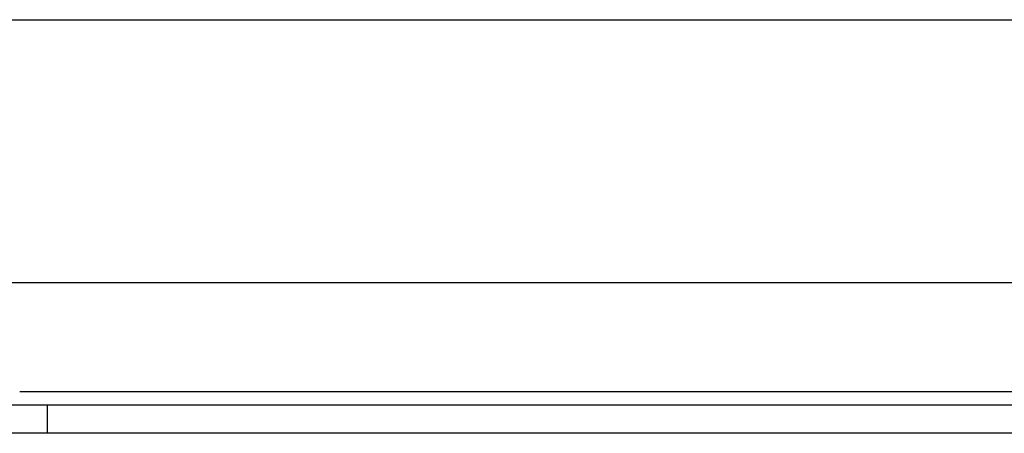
# Model space of a CAD drawing. Header units: inches. Extents: x 11 to 342, y 26 to 169.
# Tile 55 of 218: x 37.398 to 39.738, y 80.044 to 81.027. Entities that reach past the tile are written whole.
import ezdxf

# ---------------------------------------------------------------- set-up
doc = ezdxf.new("R2010")
doc.units = ezdxf.units.IN
doc.header["$MEASUREMENT"] = 0
doc.layers.add('Visible Edges(ANSI)', color=7, linetype='Continuous', lineweight=25)
doc.layers.add('Visible Tangent Edges(ANSI)', color=7, linetype='Continuous', lineweight=25)

msp = doc.modelspace()

# ---------------------------------------------------------------- linework, layer by layer
at = {"layer": 'Visible Edges(ANSI)'}
for p, q in [((11.4539, 81.0269), (81.3899, 81.0269)), ((55.7175, 80.4019), (37.1263, 80.4019)), ((37.1524, 80.1119), (37.4644, 80.1119)), ((37.4644, 80.1119), (55.3794, 80.1119)), ((37.4644, 80.0439), (37.1524, 80.0439)), ((55.3794, 80.0439), (37.4644, 80.0439))]:
    msp.add_line(p, q, dxfattribs=at)
at = {"layer": 'Visible Tangent Edges(ANSI)'}
for p, q in [((37.398, 80.1429), (55.4458, 80.1429)), ((37.4644, 80.0439), (37.4644, 80.1119))]:
    msp.add_line(p, q, dxfattribs=at)

doc.saveas('drawing.dxf')
